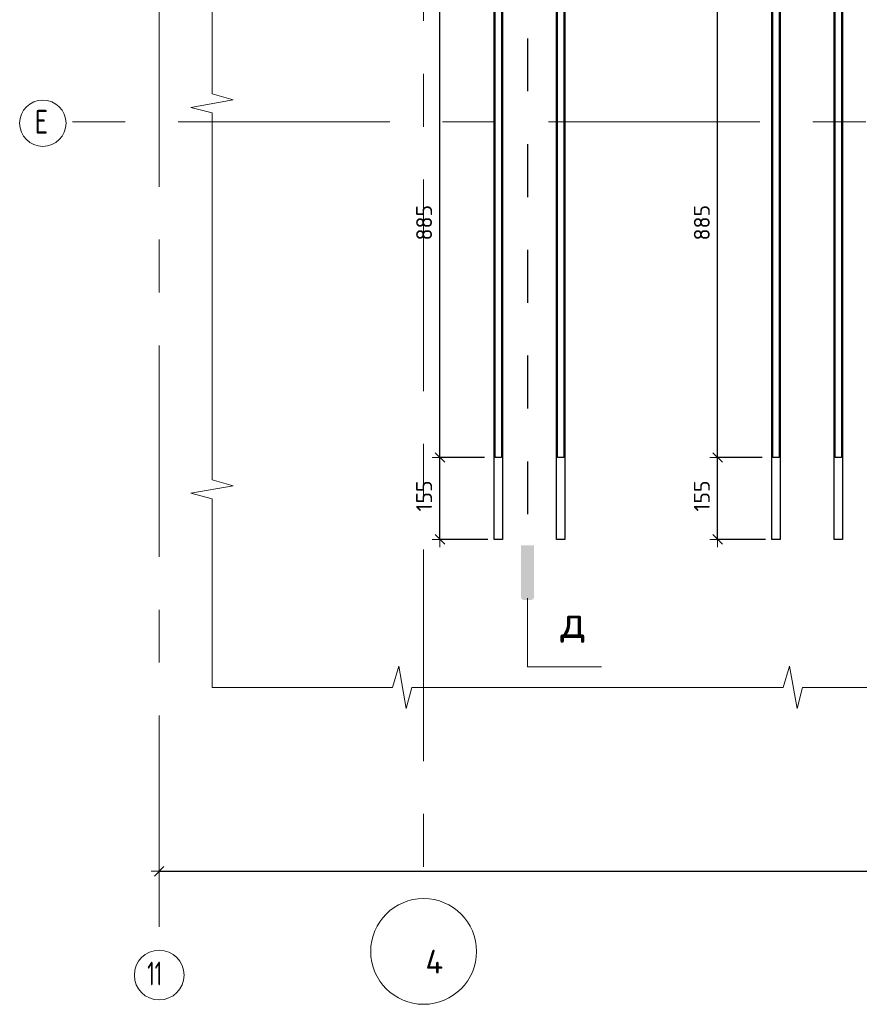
# Model space of a CAD drawing. Header units: metres. Extents: x -38 to 97, y -15 to 21.
# Tile 80 of 233: x 80.09 to 81.68, y -7.77 to -5.91. Entities that reach past the tile are written whole.
import ezdxf

# ---------------------------------------------------------------- set-up
doc = ezdxf.new("R2010")
doc.units = ezdxf.units.M
doc.header["$PDMODE"] = 65
for name, pattern in [('______11', [0.5, 0.4, -0.05, 0, -0.05]), ('______2', [0.0405, 0.03, -0.0105]), ('______5', [1.1, 0.8, -0.1, 0.1, -0.1])]:
    doc.linetypes.add(name, pattern=pattern)
for name, color, linetype, lineweight in [('XR$4$Арм.стержн.горизонт. 1', 180, 'Continuous', 35), ('XR$4$Арм.стержн.горизонт. 2', 202, 'Continuous', 35), ('XR$4$ВК__отв в полу 1-2 эт', 220, 'Continuous', 25), ('XR$4$Осевая линия (1)', 7, '______5', 13), ('XR$4$Размерная линия (1)', 7, 'Continuous', 13), ('XR$6$Арм.стержн.горизонт. 1', 180, 'Continuous', 35), ('XR$6$Арм.стержн.горизонт. 2', 202, 'Continuous', 35), ('XR$6$ВК__отв в полу 1-2 эт', 220, 'Continuous', 25), ('XR$6$Осевая линия (1)', 7, '______5', 13), ('XR$6$Размерная линия (1)', 7, 'Continuous', 13), ('XR$6$Текст_ общее_1', 7, 'Continuous', 13)]:
    doc.layers.add(name, color=color, linetype=linetype, lineweight=lineweight)
doc.styles.add('ISOCPEUR', font='txt')
doc.dimstyles.new('DIMSTYLE_24', dxfattribs={"dimtxt": 0.03, "dimasz": 0.03, "dimexe": 0, "dimexo": 0, "dimgap": 0.015, "dimtad": 2, "dimdec": 0, "dimlfac": 1000, "dimrnd": 5, "dimzin": 12, "dimdsep": 46, "dimtxsty": 'ISOCPEUR', "dimblk1": 'ALL_ML_STRICH', "dimblk2": 'ALL_ML_STRICH', "dimsah": 1, "dimcen": 0, "dimclrd": 7, "dimclre": 256, "dimclrt": 7, "dimadec": 0, "dimazin": 0, "dimtfac": 1, "dimtdec": 0, "dimtix": 1, "dimtmove": 2, "dimatfit": 3, "dimfxl": 0, "dimtzin": 0, "dimlwd": 0, "dimlwe": -3, "dimarcsym": 0})

# ---------------------------------------------------------------- blocks, each defined once
blk = doc.blocks.new('ЭЛЕМЕНТ_УЗОРА_19')
at = {"color": 7, "linetype": 'Continuous', "lineweight": 13, "transparency": 33554687}
blk.add_line((80.4556, -7.1699), (80.4556, -7.1699), dxfattribs=at)
for points in [[(80.4556, -6.4399), (80.4556, -6.0829), (80.4156, -6.0727), (80.4956, -6.0588), (80.4556, -6.0472), (80.4556, -5.7099)], [(80.4556, -7.1699), (80.4556, -7.1699), (80.4556, -6.8129), (80.4156, -6.8027), (80.4956, -6.7888), (80.4556, -6.7772), (80.4556, -6.4399)], [(81.1943, -7.1699), (80.8331, -7.1699), (80.8227, -7.2099), (80.8087, -7.1299), (80.7969, -7.1699), (80.4556, -7.1699)], [(81.9329, -7.1699), (81.5717, -7.1699), (81.5614, -7.2099), (81.5473, -7.1299), (81.5355, -7.1699), (81.1943, -7.1699)]]:
    blk.add_lwpolyline(points, dxfattribs=at)
blk = doc.blocks.new('СЛОЖНЫЙ_ОБЪЕКТ_61')
at = {"linetype": 'Continuous', "lineweight": 25, "true_color": 0x000000, "transparency": 33554687}
blk.add_hatch(color=18, dxfattribs=at).paths.add_polyline_path([(81.0643, -6.9992), (81.0644, -6.9985), (81.0644, -6.901), (81.0393, -6.901), (81.0393, -6.9985), (81.0393, -6.9992), (81.0395, -7), (81.0397, -7.0007), (81.0401, -7.0014), (81.0405, -7.002), (81.041, -7.0026), (81.0416, -7.0031), (81.0422, -7.0035), (81.0429, -7.0039), (81.0436, -7.0041), (81.0444, -7.0043), (81.0452, -7.0043), (81.0585, -7.0043), (81.0593, -7.0043), (81.06, -7.0041), (81.0607, -7.0039), (81.0614, -7.0035), (81.0621, -7.0031), (81.0627, -7.0026), (81.0632, -7.002), (81.0636, -7.0014), (81.0639, -7.0007), (81.0642, -7)])
at = {"color": 7, "linetype": '______2', "lineweight": 25, "transparency": 33554687}
blk.add_line((81.0518, -4.5424), (81.0518, -6.901), dxfattribs=at)
at = {"layer": 'XR$4$ВК__отв в полу 1-2 эт', "color": 7, "linetype": 'Continuous', "lineweight": 13, "transparency": 33554687}
for p, q in [((81.0518, -7.001), (81.0518, -7.131)), ((81.0518, -7.131), (81.1918, -7.131))]:
    blk.add_line(p, q, dxfattribs=at)
at = {"color": 7, "linetype": 'Continuous', "lineweight": 13, "transparency": 33554687, "insert": (81.138, -7.0509), "char_height": 0.06, "width": 0.065333, "attachment_point": 5, "style": 'ISOCPEUR'}
blk.add_mtext('\\A1;{\\fISOCPEUR|i0|b0;\\H0.060000;\\W1.000000;\\C7;д}\\P', dxfattribs=at)
blk = doc.blocks.new('ALL_ML_STRICH')
at = {"color": 0, "linetype": 'ByBlock', "lineweight": -2}
for p, q in [((-1, 0), (0.5, 0)), ((-0.3, -0.3), (0.3, 0.3)), ((0, -0.5), (0, 0.5))]:
    blk.add_line(p, q, dxfattribs=at)
blk = doc.blocks.new('*D372')
at = {"layer": 'DEFPOINTS', "color": 7, "linetype": 'Continuous', "lineweight": 13, "transparency": 33554687}
for p in [(80.3555, -7.5177), (84.4555, -7.5744), (80.3555, -7.6022)]:
    blk.add_point(p, dxfattribs=at)
at = {"layer": 'XR$4$Размерная линия (1)', "color": 9, "linetype": 'Continuous', "lineweight": -2, "true_color": 0xc7c7c7, "transparency": 33554687}
for p, q in [((80.3555, -7.5177), (80.3555, -7.5177)), ((84.4555, -7.5944), (84.4555, -7.5177))]:
    blk.add_line(p, q, dxfattribs=at)
at = {"layer": 'XR$4$Размерная линия (1)', "color": 7, "linetype": 'Continuous', "lineweight": -2, "transparency": 33554687}
blk.add_line((80.3555, -7.5177), (84.4555, -7.5177), dxfattribs=at)
at = {"layer": 'XR$4$Размерная линия (1)', "color": 7, "linetype": 'Continuous', "lineweight": 13, "transparency": 33554687, "xscale": 0.03, "yscale": 0.03, "zscale": 0.03, "rotation": 180}
blk.add_blockref('ALL_ML_STRICH', (80.3555, -7.5177), dxfattribs=at)
at = {"layer": 'XR$4$Размерная линия (1)', "color": 7, "linetype": 'Continuous', "lineweight": 13, "transparency": 33554687, "xscale": 0.03, "yscale": 0.03, "zscale": 0.03}
blk.add_blockref('ALL_ML_STRICH', (84.4555, -7.5177), dxfattribs=at)
at = {"layer": 'XR$4$Размерная линия (1)', "color": 7, "linetype": 'Continuous', "lineweight": 13, "transparency": 33554687, "insert": (82.4085, -7.4877), "char_height": 0.03, "width": 0.12, "attachment_point": 5, "style": 'ISOCPEUR'}
blk.add_mtext('\\A1;{4100}', dxfattribs=at)
blk = doc.blocks.new('*D428')
at = {"layer": 'DEFPOINTS', "color": 7, "linetype": 'Continuous', "lineweight": 13, "transparency": 33554687}
for p in [(81.5156, -6.7349), (81.4114, -6.8899), (81.5221, -6.8899)]:
    blk.add_point(p, dxfattribs=at)
at = {"layer": 'XR$4$Размерная линия (1)', "color": 9, "linetype": 'Continuous', "lineweight": -2, "true_color": 0xc7c7c7, "transparency": 33554687}
for p, q in [((81.4956, -6.7349), (81.4114, -6.7349)), ((81.5021, -6.8899), (81.4114, -6.8899))]:
    blk.add_line(p, q, dxfattribs=at)
at = {"layer": 'XR$4$Размерная линия (1)', "color": 7, "linetype": 'Continuous', "lineweight": -2, "transparency": 33554687}
blk.add_line((81.4114, -6.8899), (81.4114, -6.7349), dxfattribs=at)
at = {"layer": 'XR$4$Размерная линия (1)', "color": 7, "linetype": 'Continuous', "lineweight": 13, "transparency": 33554687, "xscale": 0.03, "yscale": 0.03, "zscale": 0.03}
for p, rotation in [((81.4114, -6.7349), 90), ((81.4114, -6.8899), 270)]:
    blk.add_blockref('ALL_ML_STRICH', p, dxfattribs=dict(at, rotation=rotation))
at = {"layer": 'XR$4$Размерная линия (1)', "color": 7, "linetype": 'Continuous', "lineweight": 13, "transparency": 33554687, "insert": (81.3814, -6.8079), "char_height": 0.03, "width": 0.09, "attachment_point": 5, "rotation": 90, "style": 'ISOCPEUR'}
blk.add_mtext('\\A1;{155}', dxfattribs=at)
blk = doc.blocks.new('*D429')
at = {"layer": 'DEFPOINTS', "color": 7, "linetype": 'Continuous', "lineweight": 13, "transparency": 33554687}
for p in [(81.3194, -5.8499), (81.4114, -6.7349), (81.5156, -6.7349)]:
    blk.add_point(p, dxfattribs=at)
at = {"layer": 'XR$4$Размерная линия (1)', "color": 9, "linetype": 'Continuous', "lineweight": -2, "true_color": 0xc7c7c7, "transparency": 33554687}
for p, q in [((81.3394, -5.8499), (81.4114, -5.8499)), ((81.4956, -6.7349), (81.4114, -6.7349))]:
    blk.add_line(p, q, dxfattribs=at)
at = {"layer": 'XR$4$Размерная линия (1)', "color": 7, "linetype": 'Continuous', "lineweight": -2, "transparency": 33554687}
blk.add_line((81.4114, -6.7349), (81.4114, -5.8499), dxfattribs=at)
at = {"layer": 'XR$4$Размерная линия (1)', "color": 7, "linetype": 'Continuous', "lineweight": 13, "transparency": 33554687, "xscale": 0.03, "yscale": 0.03, "zscale": 0.03}
for p, rotation in [((81.4114, -5.8499), 90), ((81.4114, -6.7349), 270)]:
    blk.add_blockref('ALL_ML_STRICH', p, dxfattribs=dict(at, rotation=rotation))
at = {"layer": 'XR$4$Размерная линия (1)', "color": 7, "linetype": 'Continuous', "lineweight": 13, "transparency": 33554687, "insert": (81.3814, -6.2909), "char_height": 0.03, "width": 0.09, "attachment_point": 5, "rotation": 90, "style": 'ISOCPEUR'}
blk.add_mtext('\\A1;{885}', dxfattribs=at)
blk = doc.blocks.new('*D433')
at = {"layer": 'DEFPOINTS', "color": 7, "linetype": 'Continuous', "lineweight": 13, "transparency": 33554687}
for p in [(80.9906, -6.7349), (80.8864, -6.8899), (80.9971, -6.8899)]:
    blk.add_point(p, dxfattribs=at)
at = {"layer": 'XR$4$Размерная линия (1)', "color": 9, "linetype": 'Continuous', "lineweight": -2, "true_color": 0xc7c7c7, "transparency": 33554687}
for p, q in [((80.9706, -6.7349), (80.8864, -6.7349)), ((80.9771, -6.8899), (80.8864, -6.8899))]:
    blk.add_line(p, q, dxfattribs=at)
at = {"layer": 'XR$4$Размерная линия (1)', "color": 7, "linetype": 'Continuous', "lineweight": -2, "transparency": 33554687}
blk.add_line((80.8864, -6.8899), (80.8864, -6.7349), dxfattribs=at)
at = {"layer": 'XR$4$Размерная линия (1)', "color": 7, "linetype": 'Continuous', "lineweight": 13, "transparency": 33554687, "xscale": 0.03, "yscale": 0.03, "zscale": 0.03}
for p, rotation in [((80.8864, -6.7349), 90), ((80.8864, -6.8899), 270)]:
    blk.add_blockref('ALL_ML_STRICH', p, dxfattribs=dict(at, rotation=rotation))
at = {"layer": 'XR$4$Размерная линия (1)', "color": 7, "linetype": 'Continuous', "lineweight": 13, "transparency": 33554687, "insert": (80.8564, -6.8079), "char_height": 0.03, "width": 0.09, "attachment_point": 5, "rotation": 90, "style": 'ISOCPEUR'}
blk.add_mtext('\\A1;{155}', dxfattribs=at)
blk = doc.blocks.new('*D434')
at = {"layer": 'DEFPOINTS', "color": 7, "linetype": 'Continuous', "lineweight": 13, "transparency": 33554687}
for p in [(80.7944, -5.8499), (80.8864, -6.7349), (80.9906, -6.7349)]:
    blk.add_point(p, dxfattribs=at)
at = {"layer": 'XR$4$Размерная линия (1)', "color": 9, "linetype": 'Continuous', "lineweight": -2, "true_color": 0xc7c7c7, "transparency": 33554687}
for p, q in [((80.8144, -5.8499), (80.8864, -5.8499)), ((80.9706, -6.7349), (80.8864, -6.7349))]:
    blk.add_line(p, q, dxfattribs=at)
at = {"layer": 'XR$4$Размерная линия (1)', "color": 7, "linetype": 'Continuous', "lineweight": -2, "transparency": 33554687}
blk.add_line((80.8864, -6.7349), (80.8864, -5.8499), dxfattribs=at)
at = {"layer": 'XR$4$Размерная линия (1)', "color": 7, "linetype": 'Continuous', "lineweight": 13, "transparency": 33554687, "xscale": 0.03, "yscale": 0.03, "zscale": 0.03}
for p, rotation in [((80.8864, -5.8499), 90), ((80.8864, -6.7349), 270)]:
    blk.add_blockref('ALL_ML_STRICH', p, dxfattribs=dict(at, rotation=rotation))
at = {"layer": 'XR$4$Размерная линия (1)', "color": 7, "linetype": 'Continuous', "lineweight": 13, "transparency": 33554687, "insert": (80.8564, -6.2909), "char_height": 0.03, "width": 0.09, "attachment_point": 5, "rotation": 90, "style": 'ISOCPEUR'}
blk.add_mtext('\\A1;{885}', dxfattribs=at)
blk = doc.blocks.new('ЭЛЕМЕНТ_УЗОРА_34')
at = {"color": 7, "linetype": 'Continuous', "lineweight": 13, "transparency": 33554687}
blk.add_line((80.4556, -7.1699), (80.4556, -7.1699), dxfattribs=at)
for points in [[(80.4556, -6.4399), (80.4556, -6.0829), (80.4156, -6.0727), (80.4956, -6.0588), (80.4556, -6.0472), (80.4556, -5.7099)], [(80.4556, -7.1699), (80.4556, -7.1699), (80.4556, -6.8129), (80.4156, -6.8027), (80.4956, -6.7888), (80.4556, -6.7772), (80.4556, -6.4399)], [(81.1943, -7.1699), (80.8331, -7.1699), (80.8227, -7.2099), (80.8087, -7.1299), (80.7969, -7.1699), (80.4556, -7.1699)], [(81.9329, -7.1699), (81.5717, -7.1699), (81.5614, -7.2099), (81.5473, -7.1299), (81.5355, -7.1699), (81.1943, -7.1699)]]:
    blk.add_lwpolyline(points, dxfattribs=at)
blk = doc.blocks.new('СЛОЖНЫЙ_ОБЪЕКТ_108')
at = {"linetype": 'Continuous', "lineweight": 25, "true_color": 0x000000, "transparency": 33554687}
blk.add_hatch(color=18, dxfattribs=at).paths.add_polyline_path([(81.0643, -6.9992), (81.0644, -6.9985), (81.0644, -6.901), (81.0393, -6.901), (81.0393, -6.9985), (81.0393, -6.9992), (81.0395, -7), (81.0397, -7.0007), (81.0401, -7.0014), (81.0405, -7.002), (81.041, -7.0026), (81.0416, -7.0031), (81.0422, -7.0035), (81.0429, -7.0039), (81.0436, -7.0041), (81.0444, -7.0043), (81.0452, -7.0043), (81.0585, -7.0043), (81.0593, -7.0043), (81.06, -7.0041), (81.0607, -7.0039), (81.0614, -7.0035), (81.0621, -7.0031), (81.0627, -7.0026), (81.0632, -7.002), (81.0636, -7.0014), (81.0639, -7.0007), (81.0642, -7)])
at = {"color": 7, "linetype": '______2', "lineweight": 25, "transparency": 33554687}
blk.add_line((81.0518, -4.5424), (81.0518, -6.901), dxfattribs=at)
at = {"layer": 'XR$6$ВК__отв в полу 1-2 эт', "color": 7, "linetype": 'Continuous', "lineweight": 13, "transparency": 33554687}
for p, q in [((81.0518, -7.001), (81.0518, -7.131)), ((81.0518, -7.131), (81.1918, -7.131))]:
    blk.add_line(p, q, dxfattribs=at)
at = {"color": 7, "linetype": 'Continuous', "lineweight": 13, "transparency": 33554687, "insert": (81.138, -7.0509), "char_height": 0.06, "width": 0.065333, "attachment_point": 5, "style": 'ISOCPEUR'}
blk.add_mtext('\\A1;{\\fISOCPEUR|i0|b0;\\H0.060000;\\W1.000000;\\C7;д}\\P', dxfattribs=at)
blk = doc.blocks.new('*D860')
at = {"layer": 'DEFPOINTS', "color": 7, "linetype": 'Continuous', "lineweight": 13, "transparency": 33554687}
for p in [(81.5156, -6.7349), (81.4114, -6.8899), (81.5221, -6.8899)]:
    blk.add_point(p, dxfattribs=at)
at = {"layer": 'XR$6$Размерная линия (1)', "color": 9, "linetype": 'Continuous', "lineweight": -2, "true_color": 0xc7c7c7, "transparency": 33554687}
for p, q in [((81.4956, -6.7349), (81.4114, -6.7349)), ((81.5021, -6.8899), (81.4114, -6.8899))]:
    blk.add_line(p, q, dxfattribs=at)
at = {"layer": 'XR$6$Размерная линия (1)', "color": 7, "linetype": 'Continuous', "lineweight": -2, "transparency": 33554687}
blk.add_line((81.4114, -6.8899), (81.4114, -6.7349), dxfattribs=at)
at = {"layer": 'XR$6$Размерная линия (1)', "color": 7, "linetype": 'Continuous', "lineweight": 13, "transparency": 33554687, "xscale": 0.03, "yscale": 0.03, "zscale": 0.03}
for p, rotation in [((81.4114, -6.7349), 90), ((81.4114, -6.8899), 270)]:
    blk.add_blockref('ALL_ML_STRICH', p, dxfattribs=dict(at, rotation=rotation))
at = {"layer": 'XR$6$Размерная линия (1)', "color": 7, "linetype": 'Continuous', "lineweight": 13, "transparency": 33554687, "insert": (81.3814, -6.8079), "char_height": 0.03, "width": 0.09, "attachment_point": 5, "rotation": 90, "style": 'ISOCPEUR'}
blk.add_mtext('\\A1;{155}', dxfattribs=at)
blk = doc.blocks.new('*D861')
at = {"layer": 'DEFPOINTS', "color": 7, "linetype": 'Continuous', "lineweight": 13, "transparency": 33554687}
for p in [(81.3194, -5.8499), (81.4114, -6.7349), (81.5156, -6.7349)]:
    blk.add_point(p, dxfattribs=at)
at = {"layer": 'XR$6$Размерная линия (1)', "color": 9, "linetype": 'Continuous', "lineweight": -2, "true_color": 0xc7c7c7, "transparency": 33554687}
for p, q in [((81.3394, -5.8499), (81.4114, -5.8499)), ((81.4956, -6.7349), (81.4114, -6.7349))]:
    blk.add_line(p, q, dxfattribs=at)
at = {"layer": 'XR$6$Размерная линия (1)', "color": 7, "linetype": 'Continuous', "lineweight": -2, "transparency": 33554687}
blk.add_line((81.4114, -6.7349), (81.4114, -5.8499), dxfattribs=at)
at = {"layer": 'XR$6$Размерная линия (1)', "color": 7, "linetype": 'Continuous', "lineweight": 13, "transparency": 33554687, "xscale": 0.03, "yscale": 0.03, "zscale": 0.03}
for p, rotation in [((81.4114, -5.8499), 90), ((81.4114, -6.7349), 270)]:
    blk.add_blockref('ALL_ML_STRICH', p, dxfattribs=dict(at, rotation=rotation))
at = {"layer": 'XR$6$Размерная линия (1)', "color": 7, "linetype": 'Continuous', "lineweight": 13, "transparency": 33554687, "insert": (81.3814, -6.2909), "char_height": 0.03, "width": 0.09, "attachment_point": 5, "rotation": 90, "style": 'ISOCPEUR'}
blk.add_mtext('\\A1;{885}', dxfattribs=at)
blk = doc.blocks.new('*D865')
at = {"layer": 'DEFPOINTS', "color": 7, "linetype": 'Continuous', "lineweight": 13, "transparency": 33554687}
for p in [(80.9906, -6.7349), (80.8864, -6.8899), (80.9971, -6.8899)]:
    blk.add_point(p, dxfattribs=at)
at = {"layer": 'XR$6$Размерная линия (1)', "color": 9, "linetype": 'Continuous', "lineweight": -2, "true_color": 0xc7c7c7, "transparency": 33554687}
for p, q in [((80.9706, -6.7349), (80.8864, -6.7349)), ((80.9771, -6.8899), (80.8864, -6.8899))]:
    blk.add_line(p, q, dxfattribs=at)
at = {"layer": 'XR$6$Размерная линия (1)', "color": 7, "linetype": 'Continuous', "lineweight": -2, "transparency": 33554687}
blk.add_line((80.8864, -6.8899), (80.8864, -6.7349), dxfattribs=at)
at = {"layer": 'XR$6$Размерная линия (1)', "color": 7, "linetype": 'Continuous', "lineweight": 13, "transparency": 33554687, "xscale": 0.03, "yscale": 0.03, "zscale": 0.03}
for p, rotation in [((80.8864, -6.7349), 90), ((80.8864, -6.8899), 270)]:
    blk.add_blockref('ALL_ML_STRICH', p, dxfattribs=dict(at, rotation=rotation))
at = {"layer": 'XR$6$Размерная линия (1)', "color": 7, "linetype": 'Continuous', "lineweight": 13, "transparency": 33554687, "insert": (80.8564, -6.8079), "char_height": 0.03, "width": 0.09, "attachment_point": 5, "rotation": 90, "style": 'ISOCPEUR'}
blk.add_mtext('\\A1;{155}', dxfattribs=at)
blk = doc.blocks.new('*D866')
at = {"layer": 'DEFPOINTS', "color": 7, "linetype": 'Continuous', "lineweight": 13, "transparency": 33554687}
for p in [(80.7944, -5.8499), (80.8864, -6.7349), (80.9906, -6.7349)]:
    blk.add_point(p, dxfattribs=at)
at = {"layer": 'XR$6$Размерная линия (1)', "color": 9, "linetype": 'Continuous', "lineweight": -2, "true_color": 0xc7c7c7, "transparency": 33554687}
for p, q in [((80.8144, -5.8499), (80.8864, -5.8499)), ((80.9706, -6.7349), (80.8864, -6.7349))]:
    blk.add_line(p, q, dxfattribs=at)
at = {"layer": 'XR$6$Размерная линия (1)', "color": 7, "linetype": 'Continuous', "lineweight": -2, "transparency": 33554687}
blk.add_line((80.8864, -6.7349), (80.8864, -5.8499), dxfattribs=at)
at = {"layer": 'XR$6$Размерная линия (1)', "color": 7, "linetype": 'Continuous', "lineweight": 13, "transparency": 33554687, "xscale": 0.03, "yscale": 0.03, "zscale": 0.03}
for p, rotation in [((80.8864, -5.8499), 90), ((80.8864, -6.7349), 270)]:
    blk.add_blockref('ALL_ML_STRICH', p, dxfattribs=dict(at, rotation=rotation))
at = {"layer": 'XR$6$Размерная линия (1)', "color": 7, "linetype": 'Continuous', "lineweight": 13, "transparency": 33554687, "insert": (80.8564, -6.2909), "char_height": 0.03, "width": 0.09, "attachment_point": 5, "rotation": 90, "style": 'ISOCPEUR'}
blk.add_mtext('\\A1;{885}', dxfattribs=at)

msp = doc.modelspace()

# ---------------------------------------------------------------- linework, layer by layer
at = {"color": 7, "linetype": 'Continuous', "lineweight": 13, "transparency": 33554687}
msp.add_circle((80.8555, -7.6693), 0.1, dxfattribs=at)
at = {"layer": 'XR$4$Арм.стержн.горизонт. 1', "color": 7, "linetype": 'Continuous', "lineweight": 25, "transparency": 33554687}
for points in [[(80.9886, -6.8899), (80.9886, -4.5499), (81.0046, -4.5499), (81.0046, -6.8899), (80.9886, -6.8899)], [(81.1066, -6.8899), (81.1066, -4.5499), (81.1226, -4.5499), (81.1226, -6.8899), (81.1066, -6.8899)], [(81.5136, -6.8899), (81.5136, -4.5499), (81.5296, -4.5499), (81.5296, -6.8899), (81.5136, -6.8899)], [(81.6316, -6.8899), (81.6316, -4.5499), (81.6476, -4.5499), (81.6476, -6.8899), (81.6316, -6.8899)]]:
    msp.add_lwpolyline(points, dxfattribs=at)
at = {"layer": 'XR$4$Арм.стержн.горизонт. 2', "color": 34, "linetype": 'Continuous', "lineweight": 25, "transparency": 33554687}
for points in [[(81.0026, -4.7849), (81.0026, -6.7349), (80.9906, -6.7349), (80.9906, -4.7849), (81.0026, -4.7849)], [(81.1206, -4.7849), (81.1206, -6.7349), (81.1086, -6.7349), (81.1086, -4.7849), (81.1206, -4.7849)], [(81.5276, -4.7849), (81.5276, -6.7349), (81.5156, -6.7349), (81.5156, -4.7849), (81.5276, -4.7849)], [(81.6456, -4.7849), (81.6456, -6.7349), (81.6336, -6.7349), (81.6336, -4.7849), (81.6456, -4.7849)]]:
    msp.add_lwpolyline(points, dxfattribs=at)
at = {"layer": 'XR$4$Осевая линия (1)', "color": 253, "linetype": '______11', "lineweight": 13, "true_color": 0xa0a0a0, "transparency": 33554687}
for p, q in [((80.3555, -4.4229), (80.3555, -7.6593)), ((84.2914, -6.0999), (80.1789, -6.0999))]:
    msp.add_line(p, q, dxfattribs=at)
at = {"layer": 'XR$4$Осевая линия (1)', "color": 7, "linetype": 'Continuous', "lineweight": 13, "transparency": 33554687}
for centre, radius in [((80.1357, -6.1028), 0.0439), ((80.3556, -7.714), 0.047)]:
    msp.add_circle(centre, radius, dxfattribs=at)
at = {"layer": 'XR$6$Арм.стержн.горизонт. 1', "color": 7, "linetype": 'Continuous', "lineweight": 25, "transparency": 33554687}
for points in [[(80.9886, -6.8899), (80.9886, -4.5499), (81.0046, -4.5499), (81.0046, -6.8899), (80.9886, -6.8899)], [(81.1066, -6.8899), (81.1066, -4.5499), (81.1226, -4.5499), (81.1226, -6.8899), (81.1066, -6.8899)], [(81.5136, -6.8899), (81.5136, -4.5499), (81.5296, -4.5499), (81.5296, -6.8899), (81.5136, -6.8899)], [(81.6316, -6.8899), (81.6316, -4.5499), (81.6476, -4.5499), (81.6476, -6.8899), (81.6316, -6.8899)]]:
    msp.add_lwpolyline(points, dxfattribs=at)
at = {"layer": 'XR$6$Арм.стержн.горизонт. 2', "color": 34, "linetype": 'Continuous', "lineweight": 25, "transparency": 33554687}
for points in [[(81.0026, -4.7849), (81.0026, -6.7349), (80.9906, -6.7349), (80.9906, -4.7849), (81.0026, -4.7849)], [(81.1206, -4.7849), (81.1206, -6.7349), (81.1086, -6.7349), (81.1086, -4.7849), (81.1206, -4.7849)], [(81.5276, -4.7849), (81.5276, -6.7349), (81.5156, -6.7349), (81.5156, -4.7849), (81.5276, -4.7849)], [(81.6456, -4.7849), (81.6456, -6.7349), (81.6336, -6.7349), (81.6336, -4.7849), (81.6456, -4.7849)]]:
    msp.add_lwpolyline(points, dxfattribs=at)
at = {"layer": 'XR$6$Осевая линия (1)', "color": 253, "linetype": '______11', "lineweight": 13, "true_color": 0xa0a0a0, "transparency": 33554687}
for p, q in [((80.8555, -4.8093), (80.8555, -7.5693)), ((84.2914, -6.0999), (80.1789, -6.0999))]:
    msp.add_line(p, q, dxfattribs=at)
at = {"layer": 'XR$6$Осевая линия (1)', "color": 7, "linetype": 'Continuous', "lineweight": 13, "transparency": 33554687}
msp.add_circle((80.1357, -6.1028), 0.0439, dxfattribs=at)

# ---------------------------------------------------------------- block references
at = {"color": 18, "linetype": 'Continuous', "lineweight": 25, "true_color": 0x000000, "transparency": 33554687}
for name in ['СЛОЖНЫЙ_ОБЪЕКТ_61', 'СЛОЖНЫЙ_ОБЪЕКТ_108']:
    msp.add_blockref(name, (0, 0), dxfattribs=at)
at = {"color": 7, "linetype": 'Continuous', "lineweight": 13, "transparency": 33554687}
for name in ['ЭЛЕМЕНТ_УЗОРА_19', 'ЭЛЕМЕНТ_УЗОРА_34']:
    msp.add_blockref(name, (0, 0), dxfattribs=at)

# ---------------------------------------------------------------- texts
at = {"layer": 'XR$4$Осевая линия (1)', "color": 7, "linetype": 'Continuous', "lineweight": 13, "transparency": 33554687, "char_height": 0.045, "attachment_point": 7, "style": 'ISOCPEUR'}
for s, insert, width in [('\\W0.78;Е', (80.12, -6.1224), 0.048961), ('\\W0.62;11', (80.3331, -7.7336), 0.059062)]:
    msp.add_mtext(s, dxfattribs=dict(at, insert=insert, width=width))
at = {"layer": 'XR$6$Осевая линия (1)', "color": 7, "linetype": 'Continuous', "lineweight": 13, "transparency": 33554687, "insert": (80.12, -6.1224), "char_height": 0.045, "width": 0.048961, "attachment_point": 7, "style": 'ISOCPEUR'}
msp.add_mtext('\\W0.78;Е', dxfattribs=at)
at = {"layer": 'XR$6$Текст_ общее_1', "color": 7, "linetype": 'Continuous', "lineweight": 13, "transparency": 33554687, "insert": (80.8927, -7.7112), "char_height": 0.045, "width": 0.054, "attachment_point": 9, "style": 'ISOCPEUR'}
msp.add_mtext('\\A1;{\\fISOCPEUR|i0|b0;\\H0.045000;\\W1.000000;\\C7;4}\\P', dxfattribs=at)

# ---------------------------------------------------------------- dimensions: what is measured, and where the dimension line sits
at = {"layer": 'XR$4$Размерная линия (1)', "color": 7, "linetype": 'Continuous', "lineweight": 13, "transparency": 33554687}
for base, p1, p2, picture, middle in [((80.8864, -5.8499), (80.9706, -6.7349), (80.8144, -5.8499), '*D434', (80.8564, -6.2909)), ((81.4114, -5.8499), (81.4956, -6.7349), (81.3394, -5.8499), '*D429', (81.3814, -6.2909)), ((80.8864, -6.7349), (80.9771, -6.8899), (80.9706, -6.7349), '*D433', (80.8564, -6.8079)), ((81.4114, -6.7349), (81.5021, -6.8899), (81.4956, -6.7349), '*D428', (81.3814, -6.8079))]:
    dim = msp.add_linear_dim(base=base, p1=p1, p2=p2, angle=90, dimstyle='DIMSTYLE_24', override={"dimpost": '<>', "dimclrd": 7, "dimclre": 9, "dimclrt": 7, "dimlwd": 0, "dimlwe": 65533}, dxfattribs=at)
    dim.commit()
    dim.dimension.update_dxf_attribs({"geometry": picture, "text_midpoint": middle, "dimtype": 160})
dim = msp.add_linear_dim(base=(84.4555, -7.5177), p1=(80.3555, -7.5177), p2=(84.4555, -7.5944), dimstyle='DIMSTYLE_24', override={"dimpost": '<>', "dimclrd": 7, "dimclre": 9, "dimclrt": 7, "dimlwd": 0, "dimlwe": 65533}, dxfattribs=at)
dim.commit()
dim.dimension.update_dxf_attribs({"geometry": '*D372', "text_midpoint": (82.4085, -7.4877), "dimtype": 160})
at = {"layer": 'XR$6$Размерная линия (1)', "color": 7, "linetype": 'Continuous', "lineweight": 13, "transparency": 33554687}
for base, p1, p2, picture, middle in [((80.8864, -5.8499), (80.9706, -6.7349), (80.8144, -5.8499), '*D866', (80.8564, -6.2909)), ((81.4114, -5.8499), (81.4956, -6.7349), (81.3394, -5.8499), '*D861', (81.3814, -6.2909)), ((80.8864, -6.7349), (80.9771, -6.8899), (80.9706, -6.7349), '*D865', (80.8564, -6.8079)), ((81.4114, -6.7349), (81.5021, -6.8899), (81.4956, -6.7349), '*D860', (81.3814, -6.8079))]:
    dim = msp.add_linear_dim(base=base, p1=p1, p2=p2, angle=90, dimstyle='DIMSTYLE_24', override={"dimpost": '<>', "dimclrd": 7, "dimclre": 9, "dimclrt": 7, "dimlwd": 0, "dimlwe": 65533}, dxfattribs=at)
    dim.commit()
    dim.dimension.update_dxf_attribs({"geometry": picture, "text_midpoint": middle, "dimtype": 160})

doc.saveas('drawing.dxf')
